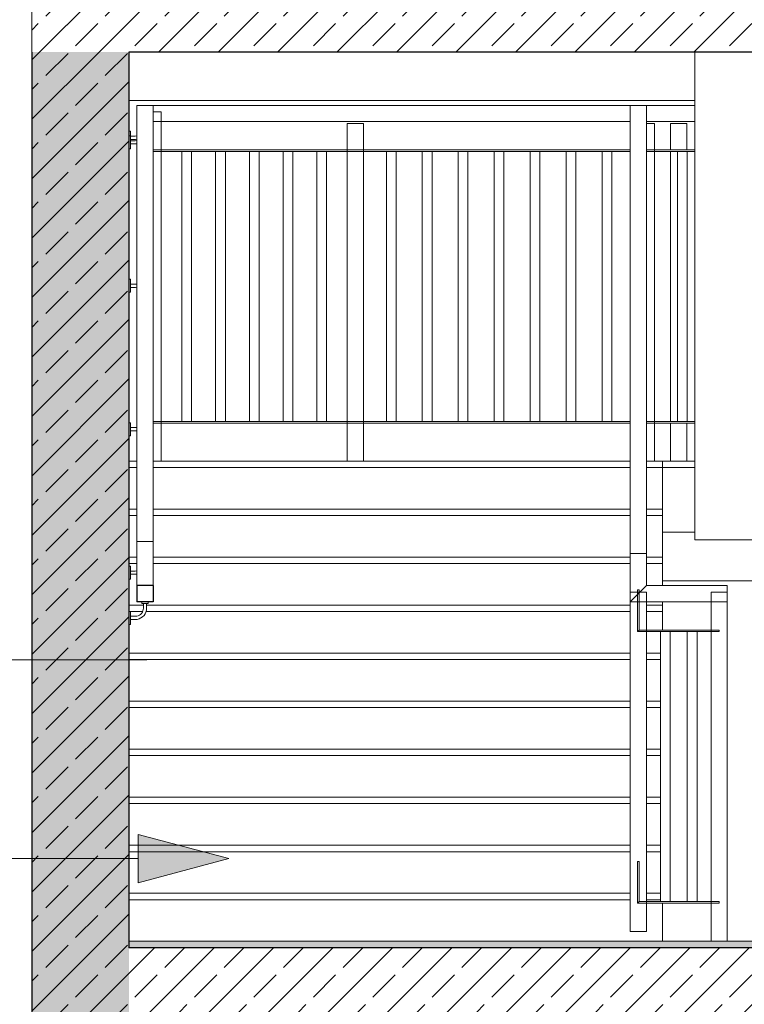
# Model space of a CAD drawing. Header units: centimetres. Extents: x -1103 to 10505, y -997 to 1780.
# Tile 33 of 102: x 1743 to 1967, y 940 to 1244. Entities that reach past the tile are written whole.
import ezdxf

# ---------------------------------------------------------------- set-up
doc = ezdxf.new("R2010")
doc.units = ezdxf.units.CM
doc.header["$LTSCALE"] = 0.1
doc.header["$MEASUREMENT"] = 0
doc.linetypes.add('Wipeout_Contour', pattern=[1000, 0, -1000])
for name, color, linetype in [('2_barierki.K_IR', 7, 'Continuous'), ('2_belki.K_IR', 7, 'Continuous'), ('2_schody.K_IR', 7, 'Continuous'), ('2_ściany.K_IR', 7, 'Continuous'), ('3_opisy.K_IR', 7, 'Continuous'), ('5_wymiary.K_IR', 7, 'Continuous')]:
    doc.layers.add(name, color=color, linetype=linetype)
doc.styles.add('GENERATED_STYLE_3', font='txt')
doc.dimstyles.new('GENERATED_STYLE__2', dxfattribs={"dimtxt": 18, "dimasz": 9.178744, "dimexe": 0.18, "dimexo": 2, "dimgap": 0.09, "dimtad": 1, "dimdec": 0, "dimzin": 0, "dimdsep": 46, "dimtxsty": 'GENERATED_STYLE_3', "dimblk": 'ARROWHEAD_2', "dimblk1": 'ARROWHEAD_2', "dimblk2": 'ARROWHEAD_2', "dimcen": 0.09, "dimclrd": 1, "dimclre": 1, "dimclrt": 1, "dimadec": 1, "dimazin": 0, "dimtfac": 1, "dimtdec": 4, "dimtmove": 0, "dimatfit": 3, "dimfxl": 1, "dimtolj": 1, "dimtzin": 0, "dimarcsym": 0})
pattern_1 = [(45, (0, 0), (-9.19239, 9.19239), []), (45, (-4.596, 4.596), (-9.19239, 9.19239), [9.75, -3.25])]

# ---------------------------------------------------------------- blocks, each defined once
blk = doc.blocks.new('ElemPrzekroju_23_1')
at = {"layer": '2_schody.K_IR', "linetype": 'Continuous', "lineweight": 0, "true_color": 0x000000}
blk.add_hatch(color=18, dxfattribs=at).paths.add_polyline_path([(1776.85, 959.5), (1776.85, 957.5), (2116.85, 957.5), (2116.85, 959.5)])
at = {"layer": '2_schody.K_IR', "color": 7, "linetype": 'Continuous', "lineweight": 15}
blk.add_line((2116.85, 959.5), (1776.85, 959.5), dxfattribs=at)
at = {"color": 254, "linetype": 'Wipeout_Contour', "lineweight": 0, "ltscale": 8665.856254}
blk.add_wipeout([(1776.85, 957.5), (1776.85, 937.5), (2116.85, 937.5), (2116.85, 957.5)], dxfattribs=at).dxf.layer = '2_schody.K_IR'
at = {"layer": '2_schody.K_IR', "linetype": 'Continuous', "lineweight": 0, "true_color": 0x000000}
h = blk.add_hatch(dxfattribs=at)
h.set_pattern_fill('Beton_zbrojony_0001', color=18, style=0, pattern_type=2)
h.set_pattern_definition(pattern_1)
h.paths.add_polyline_path([(1776.85, 957.5), (1776.85, 937.5), (2116.85, 937.5), (2116.85, 957.5)])
at = {"layer": '2_schody.K_IR', "color": 7, "linetype": 'Continuous', "lineweight": 30}
blk.add_line((2116.85, 957.5), (1776.85, 957.5), dxfattribs=at)
blk = doc.blocks.new('ElemPrzekroju_95_1')
at = {"layer": '2_belki.K_IR', "color": 7, "linetype": 'Continuous', "lineweight": 0}
blk.add_line((1776.85, 1219.5), (1951.86, 1219.5), dxfattribs=at)
blk = doc.blocks.new('ElemPrzekroju_113_1')
at = {"color": 254, "linetype": 'Wipeout_Contour', "lineweight": 0, "ltscale": 9200.78542}
blk.add_wipeout([(1746.85, 1254.5), (1746.85, 1234.5), (2116.85, 1234.5), (2116.85, 1254.5)], dxfattribs=at).dxf.layer = '2_schody.K_IR'
at = {"layer": '2_schody.K_IR', "linetype": 'Continuous', "lineweight": 0, "true_color": 0x000000}
h = blk.add_hatch(dxfattribs=at)
h.set_pattern_fill('Beton_zbrojony_0001', color=18, style=0, pattern_type=2)
h.set_pattern_definition(pattern_1)
h.paths.add_polyline_path([(1746.85, 1254.5), (1746.85, 1234.5), (2116.85, 1234.5), (2116.85, 1254.5)])
at = {"layer": '2_schody.K_IR', "color": 7, "linetype": 'Continuous', "lineweight": 30}
blk.add_line((2116.85, 1234.5), (1776.85, 1234.5), dxfattribs=at)
at = {"layer": '2_schody.K_IR', "color": 7, "linetype": 'Continuous', "lineweight": 0, "flags": 128}
blk.add_lwpolyline([(1746.85, 1256.5), (1746.85, 1254.5), (1746.85, 1234.5)], dxfattribs=at)
blk = doc.blocks.new('ElemPrzekroju_130_1')
at = {"layer": '2_schody.K_IR', "color": 7, "linetype": 'Continuous', "lineweight": 15}
for p, q in [((1931.85, 974.35), (1776.85, 974.35)), ((1941.19, 974.35), (1936.85, 974.35))]:
    blk.add_line(p, q, dxfattribs=at)
blk = doc.blocks.new('ElemPrzekroju_131_1')
at = {"layer": '2_schody.K_IR', "color": 7, "linetype": 'Continuous', "lineweight": 15}
for p, q in [((1931.85, 989.2), (1776.85, 989.2)), ((1941.19, 989.2), (1936.85, 989.2))]:
    blk.add_line(p, q, dxfattribs=at)
blk = doc.blocks.new('ElemPrzekroju_132_1')
at = {"layer": '2_schody.K_IR', "color": 7, "linetype": 'Continuous', "lineweight": 15}
for p, q in [((1931.85, 1004.05), (1776.85, 1004.05)), ((1941.19, 1004.05), (1936.85, 1004.05))]:
    blk.add_line(p, q, dxfattribs=at)
blk = doc.blocks.new('ElemPrzekroju_133_1')
at = {"layer": '2_schody.K_IR', "color": 7, "linetype": 'Continuous', "lineweight": 15}
for p, q in [((1931.85, 1018.9), (1776.85, 1018.9)), ((1941.19, 1018.9), (1936.85, 1018.9))]:
    blk.add_line(p, q, dxfattribs=at)
blk = doc.blocks.new('ElemPrzekroju_134_1')
at = {"layer": '2_schody.K_IR', "color": 7, "linetype": 'Continuous', "lineweight": 15}
for p, q in [((1931.85, 1033.75), (1776.85, 1033.75)), ((1941.19, 1033.75), (1936.85, 1033.75))]:
    blk.add_line(p, q, dxfattribs=at)
blk = doc.blocks.new('ElemPrzekroju_135_1')
at = {"layer": '2_schody.K_IR', "color": 7, "linetype": 'Continuous', "lineweight": 15}
for p, q in [((1931.85, 1048.6), (1776.85, 1048.6)), ((1941.19, 1048.6), (1936.85, 1048.6))]:
    blk.add_line(p, q, dxfattribs=at)
blk = doc.blocks.new('ElemPrzekroju_136_1')
at = {"layer": '2_schody.K_IR', "color": 7, "linetype": 'Continuous', "lineweight": 15}
for p, q in [((1781.35, 1063.45), (1776.85, 1063.45)), ((1931.85, 1063.45), (1782.35, 1063.45)), ((1941.85, 1063.45), (1936.85, 1063.45)), ((1941.85, 1061.45), (1941.85, 1063.45))]:
    blk.add_line(p, q, dxfattribs=at)
blk = doc.blocks.new('ElemPrzekroju_137_1')
at = {"layer": '2_schody.K_IR', "color": 7, "linetype": 'Continuous', "lineweight": 15}
for p, q in [((1779.35, 1078.3), (1776.85, 1078.3)), ((1931.85, 1078.3), (1784.35, 1078.3)), ((1941.85, 1078.3), (1936.85, 1078.3)), ((1941.85, 1076.3), (1941.85, 1078.3))]:
    blk.add_line(p, q, dxfattribs=at)
blk = doc.blocks.new('ElemPrzekroju_138_1')
at = {"layer": '2_schody.K_IR', "color": 7, "linetype": 'Continuous', "lineweight": 15}
for p, q in [((1779.35, 1108), (1776.85, 1108)), ((1931.85, 1108), (1784.35, 1108)), ((1941.85, 1108), (1936.85, 1108)), ((1951.86, 1108), (1941.85, 1108)), ((1941.85, 1106), (1941.85, 1108))]:
    blk.add_line(p, q, dxfattribs=at)
blk = doc.blocks.new('ElemPrzekroju_139_1')
at = {"layer": '2_schody.K_IR', "color": 7, "linetype": 'Continuous', "lineweight": 15}
for p, q in [((1779.35, 1093.15), (1776.85, 1093.15)), ((1931.85, 1093.15), (1784.35, 1093.15)), ((1941.85, 1093.15), (1936.85, 1093.15)), ((1941.85, 1091.15), (1941.85, 1093.15))]:
    blk.add_line(p, q, dxfattribs=at)
blk = doc.blocks.new('ElemPrzekroju_141_1')
at = {"layer": '2_schody.K_IR', "color": 7, "linetype": 'Continuous', "lineweight": 15}
for p, q in [((1951.86, 1234.5), (1951.86, 1216.34)), ((2116.86, 1216.34), (2116.86, 1219.5)), ((1951.86, 1214.49), (1951.86, 1216.34)), ((2116.86, 1216.34), (2116.86, 1214.49)), ((1951.86, 1212.63), (1951.86, 1214.49)), ((1951.86, 1210.78), (1951.86, 1212.63)), ((2116.86, 1214.49), (2116.86, 1212.63)), ((2116.86, 1212.63), (2116.86, 1210.78)), ((1951.86, 1208.92), (1951.86, 1210.78)), ((1951.86, 1207.06), (1951.86, 1208.92)), ((2116.86, 1210.78), (2116.86, 1208.92)), ((2116.86, 1208.92), (2116.86, 1207.06)), ((1951.86, 1205.21), (1951.86, 1207.06)), ((2116.86, 1207.06), (2116.86, 1205.21)), ((1951.86, 1203.35), (1951.86, 1205.21)), ((1951.86, 1201.49), (1951.86, 1203.35)), ((2116.86, 1205.21), (2116.86, 1203.35)), ((2116.86, 1203.35), (2116.86, 1201.49)), ((1951.86, 1199.02), (1951.86, 1201.49)), ((2116.86, 1201.49), (2116.86, 1199.02)), ((1951.86, 1196.54), (1951.86, 1199.02)), ((2116.86, 1199.02), (2116.86, 1196.54)), ((1951.86, 1194.07), (1951.86, 1196.54)), ((1951.86, 1191.59), (1951.86, 1194.07)), ((2116.86, 1196.54), (2116.86, 1194.07)), ((2116.86, 1194.07), (2116.86, 1191.59)), ((1951.86, 1189.12), (1951.86, 1191.59)), ((2116.86, 1191.59), (2116.86, 1189.12)), ((1951.86, 1186.64), (1951.86, 1189.12)), ((2116.86, 1189.12), (2116.86, 1186.64)), ((1951.86, 1184.79), (1951.86, 1186.64)), ((1951.86, 1182.93), (1951.86, 1184.79)), ((2116.86, 1186.64), (2116.86, 1184.79)), ((2116.86, 1184.79), (2116.86, 1182.93)), ((1951.86, 1181.08), (1951.86, 1182.93)), ((2116.86, 1182.93), (2116.86, 1181.08)), ((1951.86, 1179.22), (1951.86, 1181.08)), ((1951.86, 1177.36), (1951.86, 1179.22)), ((2116.86, 1181.08), (2116.86, 1179.22)), ((2116.86, 1179.22), (2116.86, 1177.36)), ((1951.86, 1175.51), (1951.86, 1177.36)), ((1951.86, 1173.65), (1951.86, 1175.51)), ((2116.86, 1177.36), (2116.86, 1175.51)), ((2116.86, 1175.51), (2116.86, 1173.65)), ((1951.86, 1171.79), (1951.86, 1173.65)), ((2116.86, 1173.65), (2116.86, 1171.79)), ((1951.86, 1169.32), (1951.86, 1171.79)), ((1951.86, 1166.84), (1951.86, 1169.32)), ((2116.86, 1171.79), (2116.86, 1169.32)), ((2116.86, 1169.32), (2116.86, 1166.84)), ((1951.86, 1164.37), (1951.86, 1166.84)), ((2116.86, 1166.84), (2116.86, 1164.37)), ((1951.86, 1161.89), (1951.86, 1164.37)), ((2116.86, 1164.37), (2116.86, 1161.89)), ((1951.86, 1159.42), (1951.86, 1161.89)), ((2116.86, 1161.89), (2116.86, 1159.42)), ((1951.86, 1156.94), (1951.86, 1159.42)), ((2116.86, 1159.42), (2116.86, 1156.94)), ((1951.86, 1155.09), (1951.86, 1156.94)), ((1951.86, 1153.23), (1951.86, 1155.09)), ((2116.86, 1156.94), (2116.86, 1155.09)), ((2116.86, 1155.09), (2116.86, 1153.23)), ((1951.86, 1151.38), (1951.86, 1153.23)), ((1951.86, 1149.52), (1951.86, 1151.38)), ((2116.86, 1153.23), (2116.86, 1151.38)), ((2116.86, 1151.38), (2116.86, 1149.52)), ((1951.86, 1147.66), (1951.86, 1149.52)), ((2116.86, 1149.52), (2116.86, 1147.66)), ((1951.86, 1145.81), (1951.86, 1147.66)), ((1951.86, 1143.95), (1951.86, 1145.81)), ((2116.86, 1147.66), (2116.86, 1145.81)), ((2116.86, 1145.81), (2116.86, 1143.95)), ((1951.86, 1142.09), (1951.86, 1143.95)), ((1951.86, 1140.24), (1951.86, 1142.09)), ((2116.86, 1143.95), (2116.86, 1142.09)), ((2116.86, 1142.09), (2116.86, 1140.24)), ((1951.86, 1138.38), (1951.86, 1140.24)), ((2116.86, 1140.24), (2116.86, 1138.38)), ((1951.86, 1136.53), (1951.86, 1138.38)), ((1951.86, 1134.67), (1951.86, 1136.53)), ((2116.86, 1138.38), (2116.86, 1136.53)), ((2116.86, 1136.53), (2116.86, 1134.67)), ((1951.86, 1132.81), (1951.86, 1134.67)), ((1951.86, 1130.96), (1951.86, 1132.81)), ((2116.86, 1134.67), (2116.86, 1132.81)), ((2116.86, 1132.81), (2116.86, 1130.96)), ((1951.86, 1129.1), (1951.86, 1130.96)), ((2116.86, 1130.96), (2116.86, 1129.1)), ((1951.86, 1127.24), (1951.86, 1129.1)), ((1951.86, 1125.39), (1951.86, 1127.24)), ((2116.86, 1129.1), (2116.86, 1127.24)), ((2116.86, 1127.24), (2116.86, 1125.39)), ((1951.86, 1123.53), (1951.86, 1125.39)), ((2116.86, 1125.39), (2116.86, 1123.53)), ((1951.86, 1122.91), (1951.86, 1123.53)), ((1951.86, 1122.29), (1951.86, 1122.91)), ((1951.86, 1121.06), (1951.86, 1122.29)), ((1951.86, 1119.82), (1951.86, 1121.06)), ((2116.86, 1123.53), (2116.86, 1122.91)), ((2116.86, 1122.91), (2116.86, 1122.29)), ((2116.86, 1122.29), (2116.86, 1121.06)), ((2116.86, 1121.06), (2116.86, 1119.82)), ((1951.86, 1118.58), (1951.86, 1119.82)), ((1951.86, 1117.34), (1951.86, 1118.58)), ((2116.86, 1119.82), (2116.86, 1118.58)), ((2116.86, 1118.58), (2116.86, 1117.34)), ((1951.86, 1116.73), (1951.86, 1117.34)), ((1951.86, 1116.11), (1951.86, 1116.73)), ((1951.86, 1114.25), (1951.86, 1116.11)), ((2116.86, 1117.34), (2116.86, 1116.73)), ((2116.86, 1116.73), (2116.86, 1116.11)), ((2116.86, 1116.11), (2116.86, 1114.25)), ((1951.86, 1112.39), (1951.86, 1114.25)), ((1951.86, 1110.54), (1951.86, 1112.39)), ((2116.86, 1114.25), (2116.86, 1112.39)), ((2116.86, 1112.39), (2116.86, 1110.54)), ((1951.86, 1108.68), (1951.86, 1110.54)), ((1951.86, 1108.06), (1951.86, 1108.68)), ((2116.86, 1110.54), (2116.86, 1108.68)), ((2116.86, 1108.68), (2116.86, 1108.06)), ((1951.86, 1107.44), (1951.86, 1108.06)), ((1951.86, 1106.21), (1951.86, 1107.44)), ((1951.86, 1104.97), (1951.86, 1106.21)), ((2116.86, 1108.06), (2116.86, 1107.44)), ((2116.86, 1107.44), (2116.86, 1106.21)), ((2116.86, 1106.21), (2116.86, 1104.97)), ((1951.86, 1103.73), (1951.86, 1104.97)), ((1951.86, 1102.49), (1951.86, 1103.73)), ((1951.86, 1101.88), (1951.86, 1102.49)), ((2116.86, 1104.97), (2116.86, 1103.73)), ((2116.86, 1103.73), (2116.86, 1102.49)), ((2116.86, 1102.49), (2116.86, 1101.88)), ((1951.86, 1101.26), (1951.86, 1101.88)), ((1951.86, 1099.4), (1951.86, 1101.26)), ((1951.86, 1097.54), (1951.86, 1099.4)), ((2116.86, 1101.88), (2116.86, 1101.26)), ((2116.86, 1101.26), (2116.86, 1099.4)), ((2116.86, 1099.4), (2116.86, 1097.54)), ((1951.86, 1095.07), (1951.86, 1097.54)), ((2116.86, 1097.54), (2116.86, 1095.07)), ((1951.86, 1092.59), (1951.86, 1095.07)), ((2116.86, 1095.07), (2116.86, 1092.59)), ((1951.86, 1090.12), (1951.86, 1092.59)), ((1951.86, 1087.64), (1951.86, 1090.12)), ((2116.86, 1092.59), (2116.86, 1090.12)), ((2116.86, 1090.12), (2116.86, 1087.64)), ((1951.86, 1085.17), (1951.86, 1087.64)), ((2116.86, 1087.64), (2116.86, 1085.17)), ((1951.86, 1083.68), (1951.86, 1085.17)), ((2116.86, 1085.17), (2116.86, 1083.68)), ((2116.86, 1083.68), (1951.86, 1083.68))]:
    blk.add_line(p, q, dxfattribs=at)
blk = doc.blocks.new('ElemPrzekroju_142_1')
at = {"layer": '2_schody.K_IR', "color": 7, "linetype": 'Continuous', "lineweight": 15}
for p, q in [((1951.86, 1106), (1941.85, 1106)), ((1951.86, 1086), (1941.85, 1086))]:
    blk.add_line(p, q, dxfattribs=at)
blk = doc.blocks.new('ElemPrzekroju_220_1')
at = {"layer": '2_schody.K_IR', "color": 7, "linetype": 'Continuous', "lineweight": 15}
for p, q in [((1776.85, 972.35), (1931.85, 972.35)), ((1936.85, 972.35), (1941.19, 972.35)), ((1941.85, 959.5), (1941.85, 971.25))]:
    blk.add_line(p, q, dxfattribs=at)
blk = doc.blocks.new('ElemPrzekroju_221_1')
at = {"layer": '2_schody.K_IR', "color": 7, "linetype": 'Continuous', "lineweight": 15}
for p, q in [((1776.85, 987.2), (1931.85, 987.2)), ((1936.85, 987.2), (1941.19, 987.2))]:
    blk.add_line(p, q, dxfattribs=at)
blk = doc.blocks.new('ElemPrzekroju_222_1')
at = {"layer": '2_schody.K_IR', "color": 7, "linetype": 'Continuous', "lineweight": 15}
for p, q in [((1776.85, 1002.05), (1931.85, 1002.05)), ((1936.85, 1002.05), (1941.19, 1002.05))]:
    blk.add_line(p, q, dxfattribs=at)
blk = doc.blocks.new('ElemPrzekroju_223_1')
at = {"layer": '2_schody.K_IR', "color": 7, "linetype": 'Continuous', "lineweight": 15}
for p, q in [((1776.85, 1016.9), (1931.85, 1016.9)), ((1936.85, 1016.9), (1941.19, 1016.9))]:
    blk.add_line(p, q, dxfattribs=at)
blk = doc.blocks.new('ElemPrzekroju_224_1')
at = {"layer": '2_schody.K_IR', "color": 7, "linetype": 'Continuous', "lineweight": 15}
for p, q in [((1776.85, 1031.75), (1931.85, 1031.75)), ((1936.85, 1031.75), (1941.19, 1031.75))]:
    blk.add_line(p, q, dxfattribs=at)
blk = doc.blocks.new('ElemPrzekroju_225_1')
at = {"layer": '2_schody.K_IR', "color": 7, "linetype": 'Continuous', "lineweight": 15}
for p, q in [((1776.85, 1046.6), (1931.85, 1046.6)), ((1936.85, 1046.6), (1941.19, 1046.6))]:
    blk.add_line(p, q, dxfattribs=at)
blk = doc.blocks.new('ElemPrzekroju_226_1')
at = {"layer": '2_schody.K_IR', "color": 7, "linetype": 'Continuous', "lineweight": 15}
for p, q in [((1777.35, 1061.45), (1781.11, 1061.45)), ((1782.18, 1061.45), (1931.85, 1061.45)), ((1936.85, 1061.45), (1941.85, 1061.45)), ((1941.85, 1055.75), (1941.85, 1061.45))]:
    blk.add_line(p, q, dxfattribs=at)
blk = doc.blocks.new('ElemPrzekroju_227_1')
at = {"layer": '2_schody.K_IR', "color": 7, "linetype": 'Continuous', "lineweight": 15}
for p, q in [((1776.85, 1076.3), (1779.35, 1076.3)), ((1784.35, 1076.3), (1931.85, 1076.3)), ((1936.85, 1076.3), (1941.85, 1076.3)), ((1941.85, 1069.5), (1941.85, 1076.3)), ((1941.85, 1063.45), (1941.85, 1064.5))]:
    blk.add_line(p, q, dxfattribs=at)
blk = doc.blocks.new('ElemPrzekroju_228_1')
at = {"layer": '2_schody.K_IR', "color": 7, "linetype": 'Continuous', "lineweight": 15}
for p, q in [((1776.85, 1106), (1779.35, 1106)), ((1784.35, 1106), (1931.85, 1106)), ((1936.85, 1106), (1941.85, 1106)), ((1941.85, 1093.15), (1941.85, 1106))]:
    blk.add_line(p, q, dxfattribs=at)
blk = doc.blocks.new('ElemPrzekroju_229_1')
at = {"layer": '2_schody.K_IR', "color": 7, "linetype": 'Continuous', "lineweight": 15}
for p, q in [((1776.85, 1091.15), (1779.35, 1091.15)), ((1784.35, 1091.15), (1931.85, 1091.15)), ((1936.85, 1091.15), (1941.85, 1091.15)), ((1941.85, 1078.3), (1941.85, 1091.15))]:
    blk.add_line(p, q, dxfattribs=at)
blk = doc.blocks.new('ElemPrzekroju_242_1')
at = {"layer": '2_belki.K_IR', "color": 7, "linetype": 'Continuous', "lineweight": 0}
blk.add_line((1941.85, 1071), (2116.85, 1071), dxfattribs=at)
blk = doc.blocks.new('ElemPrzekroju_244_1')
at = {"layer": '2_ściany.K_IR', "linetype": 'Continuous', "lineweight": 0, "true_color": 0xffaaaa}
blk.add_hatch(color=21, dxfattribs=at).paths.add_polyline_path([(1776.85, 1234.5), (1746.85, 1234.5), (1746.85, 624.33), (1776.85, 624.33)])
at = {"layer": '2_ściany.K_IR', "linetype": 'Continuous', "lineweight": 0, "true_color": 0x000000}
h = blk.add_hatch(dxfattribs=at)
h.set_pattern_fill('Beton_zbrojony_0001', color=18, style=0, pattern_type=2)
h.set_pattern_definition(pattern_1)
h.paths.add_polyline_path([(1776.85, 1234.5), (1746.85, 1234.5), (1746.85, 624.33), (1776.85, 624.33)])
at = {"layer": '2_ściany.K_IR', "color": 7, "linetype": 'Continuous', "lineweight": 30}
for p, q in [((1746.85, 1234.5), (1746.85, 624.33)), ((1776.85, 1234.5), (1776.85, 959.5)), ((1776.85, 959.5), (1776.85, 957.5))]:
    blk.add_line(p, q, dxfattribs=at)
blk = doc.blocks.new('ElemPrzekroju_316_1')
at = {"layer": '2_barierki.K_IR', "color": 7, "linetype": 'Continuous', "lineweight": 0}
for p, q in [((1784.35, 1218), (1931.85, 1218)), ((1784.35, 1213), (1786.85, 1213)), ((1786.85, 1213), (1931.85, 1213))]:
    blk.add_line(p, q, dxfattribs=at)
blk = doc.blocks.new('ElemPrzekroju_317_1')
at = {"layer": '2_barierki.K_IR', "color": 7, "linetype": 'Continuous', "lineweight": 0}
for p, q in [((1784.35, 1120.25), (1786.85, 1120.25)), ((1784.35, 1119.75), (1786.85, 1119.75)), ((1786.85, 1120.25), (1844.36, 1120.25)), ((1786.85, 1119.75), (1844.36, 1119.75)), ((1844.36, 1120.25), (1849.36, 1120.25)), ((1844.36, 1119.75), (1849.36, 1119.75)), ((1849.36, 1120.25), (1931.85, 1120.25)), ((1849.36, 1119.75), (1931.85, 1119.75))]:
    blk.add_line(p, q, dxfattribs=at)
blk = doc.blocks.new('ElemPrzekroju_318_1')
at = {"layer": '2_barierki.K_IR', "color": 7, "linetype": 'Continuous', "lineweight": 0}
for p, q in [((1784.35, 1204.25), (1786.85, 1204.25)), ((1784.35, 1203.75), (1786.85, 1203.75)), ((1786.85, 1204.25), (1844.36, 1204.25)), ((1786.85, 1203.75), (1844.36, 1203.75)), ((1844.36, 1204.25), (1849.36, 1204.25)), ((1844.36, 1203.75), (1849.36, 1203.75)), ((1849.36, 1204.25), (1931.85, 1204.25)), ((1849.36, 1203.75), (1931.85, 1203.75))]:
    blk.add_line(p, q, dxfattribs=at)
blk = doc.blocks.new('ElemPrzekroju_328_1')
at = {"layer": '2_barierki.K_IR', "color": 7, "linetype": 'Continuous', "lineweight": 0}
for p, q in [((1777.35, 1210), (1776.85, 1210)), ((1777.35, 1208.57), (1777.35, 1210)), ((1778.83, 1208.5), (1777.35, 1208.5)), ((1778.87, 1207.5), (1777.35, 1207.5)), ((1779.29, 1208.54), (1778.83, 1208.5)), ((1779.35, 1207.54), (1778.87, 1207.5)), ((1779.35, 1208.56), (1779.29, 1208.54))]:
    blk.add_line(p, q, dxfattribs=at)
blk = doc.blocks.new('ElemPrzekroju_329_1')
at = {"layer": '2_barierki.K_IR', "color": 7, "linetype": 'Continuous', "lineweight": 15}
for p, q in [((1784.35, 1218), (1779.35, 1218)), ((1779.35, 1218), (1779.35, 1083.11)), ((1784.35, 1218), (1784.35, 1083.11)), ((1784.35, 1083.11), (1779.35, 1083.11))]:
    blk.add_line(p, q, dxfattribs=at)
at = {"layer": '2_barierki.K_IR', "color": 7, "linetype": 'Continuous', "lineweight": 0}
for p, q in [((1777.35, 1208.57), (1776.85, 1208.57)), ((1777.35, 1204.57), (1777.35, 1208.57)), ((1778.83, 1207.07), (1777.35, 1207.07)), ((1778.87, 1206.07), (1777.35, 1206.07)), ((1779.29, 1207.11), (1778.83, 1207.07)), ((1779.35, 1206.11), (1778.87, 1206.07)), ((1779.35, 1207.13), (1779.29, 1207.11)), ((1777.35, 1204.57), (1776.85, 1204.57)), ((1777.35, 1164.21), (1776.85, 1164.21)), ((1777.35, 1160.21), (1777.35, 1164.21)), ((1777.35, 1160.21), (1776.85, 1160.21)), ((1778.83, 1162.71), (1777.35, 1162.71)), ((1778.87, 1161.71), (1777.35, 1161.71)), ((1779.29, 1162.75), (1778.83, 1162.71)), ((1779.35, 1161.75), (1778.87, 1161.71)), ((1779.35, 1162.77), (1779.29, 1162.75)), ((1777.35, 1119.85), (1776.85, 1119.85)), ((1777.35, 1115.85), (1777.35, 1119.85)), ((1778.83, 1118.35), (1777.35, 1118.35)), ((1779.29, 1118.39), (1778.83, 1118.35)), ((1779.35, 1118.41), (1779.29, 1118.39)), ((1777.35, 1115.85), (1776.85, 1115.85)), ((1778.87, 1117.35), (1777.35, 1117.35)), ((1779.35, 1117.39), (1778.87, 1117.35)), ((1777.35, 1075.49), (1776.85, 1075.49)), ((1777.35, 1071.49), (1777.35, 1075.49)), ((1778.83, 1073.99), (1777.35, 1073.99)), ((1778.87, 1072.99), (1777.35, 1072.99)), ((1779.29, 1074.03), (1778.83, 1073.99)), ((1779.35, 1073.03), (1778.87, 1072.99)), ((1779.35, 1074.04), (1779.29, 1074.03)), ((1777.35, 1071.49), (1776.85, 1071.49))]:
    blk.add_line(p, q, dxfattribs=at)
blk = doc.blocks.new('ElemPrzekroju_330_1')
at = {"layer": '2_barierki.K_IR', "color": 7, "linetype": 'Continuous', "lineweight": 15}
for p, q in [((1779.35, 1083.11), (1779.35, 1069.5)), ((1784.35, 1083.11), (1784.35, 1069.5))]:
    blk.add_line(p, q, dxfattribs=at)
blk = doc.blocks.new('ElemPrzekroju_331_1')
at = {"layer": '2_barierki.K_IR', "color": 7, "linetype": 'Continuous', "lineweight": 0}
for p, q in [((1777.35, 1061.5), (1776.85, 1061.5)), ((1777.35, 1057.5), (1777.35, 1061.5)), ((1778.83, 1060), (1777.35, 1060)), ((1779.29, 1060.04), (1778.83, 1060)), ((1779.71, 1060.15), (1779.29, 1060.04)), ((1780.1, 1060.34), (1779.71, 1060.15)), ((1780.46, 1060.59), (1780.1, 1060.34)), ((1780.77, 1060.89), (1780.46, 1060.59)), ((1781.1, 1059.82), (1780.6, 1059.47)), ((1781.02, 1061.25), (1780.77, 1060.89)), ((1781.2, 1061.65), (1781.02, 1061.25)), ((1781.54, 1060.25), (1781.1, 1059.82)), ((1781.31, 1062.07), (1781.2, 1061.65)), ((1781.35, 1062.52), (1781.31, 1062.07)), ((1781.89, 1060.75), (1781.54, 1060.25)), ((1782.14, 1061.3), (1781.89, 1060.75)), ((1782.3, 1061.89), (1782.14, 1061.3)), ((1782.35, 1062.48), (1782.3, 1061.89)), ((1777.35, 1057.5), (1776.85, 1057.5)), ((1778.87, 1059), (1777.35, 1059)), ((1779.46, 1059.05), (1778.87, 1059)), ((1780.05, 1059.21), (1779.46, 1059.05)), ((1780.6, 1059.47), (1780.05, 1059.21))]:
    blk.add_line(p, q, dxfattribs=at)
at = {"color": 254, "linetype": 'Wipeout_Contour', "lineweight": 0, "ltscale": 8307.579994}
blk.add_wipeout([(1784.35, 1069.5), (1779.35, 1069.5), (1779.35, 1064.5), (1784.35, 1064.5)], dxfattribs=at).dxf.layer = '2_barierki.K_IR'
at = {"layer": '2_barierki.K_IR', "linetype": 'Continuous', "lineweight": 0, "true_color": 0x000000}
h = blk.add_hatch(dxfattribs=at)
h.set_pattern_fill('Stal_0001', color=18, style=0, pattern_type=2)
h.set_pattern_definition([(45, (0, 0), (-15.9099, 15.9099), []), (45, (-5.303, 5.303), (-15.9099, 15.9099), [])])
h.paths.add_polyline_path([(1784.35, 1069.5), (1779.35, 1069.5), (1779.35, 1064.5), (1784.35, 1064.5)])
at = {"layer": '2_barierki.K_IR', "color": 7, "linetype": 'Continuous', "lineweight": 30}
for p, q in [((1779.35, 1069.5), (1779.35, 1064.5)), ((1784.35, 1069.5), (1779.35, 1069.5)), ((1784.35, 1069.5), (1784.35, 1064.5)), ((1784.35, 1064.5), (1779.35, 1064.5))]:
    blk.add_line(p, q, dxfattribs=at)
at = {"layer": '2_barierki.K_IR', "color": 7, "linetype": 'Continuous', "lineweight": 0}
for p, q in [((1780.85, 1064), (1780.85, 1064.5)), ((1780.85, 1064), (1782.85, 1064)), ((1781.35, 1064), (1781.35, 1062.52)), ((1782.35, 1064), (1782.35, 1062.48)), ((1782.85, 1064), (1782.85, 1064.5))]:
    blk.add_line(p, q, dxfattribs=at)
blk = doc.blocks.new('ElemPrzekroju_343_1')
at = {"layer": '2_barierki.K_IR', "color": 7, "linetype": 'Continuous', "lineweight": 0}
for p, q in [((1959.36, 1069.5), (1961.86, 1069.5)), ((1961.86, 1069.5), (1961.86, 1067.5)), ((1959.36, 1064.5), (1961.86, 1064.5))]:
    blk.add_line(p, q, dxfattribs=at)
blk = doc.blocks.new('ElemPrzekroju_344_1')
at = {"layer": '2_barierki.K_IR', "color": 7, "linetype": 'Continuous', "lineweight": 0}
for p, q in [((1959.36, 1069.5), (1936.85, 1069.5)), ((1936.85, 1064.5), (1931.85, 1064.5)), ((1956.86, 1064.5), (1936.85, 1064.5)), ((1959.36, 1064.5), (1956.86, 1064.5))]:
    blk.add_line(p, q, dxfattribs=at)
blk = doc.blocks.new('ElemPrzekroju_345_1')
at = {"layer": '2_barierki.K_IR', "color": 7, "linetype": 'Continuous', "lineweight": 0}
for p, q in [((1936.85, 971.75), (1934.6, 971.75)), ((1956.86, 971.75), (1936.85, 971.75)), ((1959.36, 971.75), (1956.86, 971.75)), ((1959.36, 971.25), (1959.36, 971.75)), ((1936.85, 971.25), (1934.1, 971.25)), ((1956.86, 971.25), (1936.85, 971.25)), ((1959.36, 971.25), (1956.86, 971.25))]:
    blk.add_line(p, q, dxfattribs=at)
blk = doc.blocks.new('ElemPrzekroju_346_1')
at = {"layer": '2_barierki.K_IR', "color": 7, "linetype": 'Continuous', "lineweight": 0}
for p, q in [((1936.85, 1055.25), (1934.1, 1055.25)), ((1936.85, 1055.75), (1934.6, 1055.75)), ((1956.86, 1055.75), (1936.85, 1055.75)), ((1956.86, 1055.25), (1936.85, 1055.25)), ((1959.36, 1055.75), (1956.86, 1055.75)), ((1959.36, 1055.25), (1956.86, 1055.25)), ((1959.36, 1055.25), (1959.36, 1055.75))]:
    blk.add_line(p, q, dxfattribs=at)
blk = doc.blocks.new('ElemPrzekroju_347_1')
at = {"layer": '2_barierki.K_IR', "color": 7, "linetype": 'Continuous', "lineweight": 0}
for p, q in [((1936.85, 1218), (1951.86, 1218)), ((1936.85, 1213), (1951.86, 1213))]:
    blk.add_line(p, q, dxfattribs=at)
blk = doc.blocks.new('ElemPrzekroju_348_1')
at = {"layer": '2_barierki.K_IR', "color": 7, "linetype": 'Continuous', "lineweight": 0}
for p, q in [((1936.85, 1120.25), (1939.36, 1120.25)), ((1936.85, 1119.75), (1939.36, 1119.75)), ((1939.36, 1120.25), (1951.86, 1120.25)), ((1939.36, 1119.75), (1951.86, 1119.75))]:
    blk.add_line(p, q, dxfattribs=at)
blk = doc.blocks.new('ElemPrzekroju_349_1')
at = {"layer": '2_barierki.K_IR', "color": 7, "linetype": 'Continuous', "lineweight": 0}
for p, q in [((1936.85, 1204.25), (1939.36, 1204.25)), ((1936.85, 1203.75), (1939.36, 1203.75)), ((1939.36, 1204.25), (1951.86, 1204.25)), ((1939.36, 1203.75), (1951.86, 1203.75))]:
    blk.add_line(p, q, dxfattribs=at)
blk = doc.blocks.new('ElemPrzekroju_625_1')
at = {"layer": '2_barierki.K_IR', "color": 7, "linetype": 'Continuous', "lineweight": 0}
for p, q in [((1844.36, 1212.44), (1849.36, 1212.44)), ((1844.36, 1204.25), (1844.36, 1212.44)), ((1849.36, 1204.25), (1849.36, 1212.44)), ((1844.36, 1203.75), (1844.36, 1204.25)), ((1844.36, 1120.25), (1844.36, 1203.75)), ((1849.36, 1203.75), (1849.36, 1204.25)), ((1849.36, 1120.25), (1849.36, 1203.75)), ((1844.36, 1119.75), (1844.36, 1120.25)), ((1844.36, 1108), (1844.36, 1119.75)), ((1849.36, 1119.75), (1849.36, 1120.25)), ((1849.36, 1108), (1849.36, 1119.75))]:
    blk.add_line(p, q, dxfattribs=at)
blk = doc.blocks.new('ElemPrzekroju_626_1')
at = {"layer": '2_barierki.K_IR', "color": 7, "linetype": 'Continuous', "lineweight": 0}
for p, q in [((1793.27, 1120.25), (1793.27, 1203.75)), ((1796.27, 1120.25), (1796.27, 1203.75))]:
    blk.add_line(p, q, dxfattribs=at)
blk = doc.blocks.new('ElemPrzekroju_627_1')
at = {"layer": '2_barierki.K_IR', "color": 7, "linetype": 'Continuous', "lineweight": 0}
for p, q in [((1803.69, 1120.25), (1803.69, 1203.75)), ((1806.69, 1120.25), (1806.69, 1203.75))]:
    blk.add_line(p, q, dxfattribs=at)
blk = doc.blocks.new('ElemPrzekroju_628_1')
at = {"layer": '2_barierki.K_IR', "color": 7, "linetype": 'Continuous', "lineweight": 0}
for p, q in [((1814.11, 1120.25), (1814.11, 1203.75)), ((1817.11, 1120.25), (1817.11, 1203.75))]:
    blk.add_line(p, q, dxfattribs=at)
blk = doc.blocks.new('ElemPrzekroju_629_1')
at = {"layer": '2_barierki.K_IR', "color": 7, "linetype": 'Continuous', "lineweight": 0}
for p, q in [((1824.52, 1120.25), (1824.52, 1203.75)), ((1827.52, 1120.25), (1827.52, 1203.75))]:
    blk.add_line(p, q, dxfattribs=at)
blk = doc.blocks.new('ElemPrzekroju_630_1')
at = {"layer": '2_barierki.K_IR', "color": 7, "linetype": 'Continuous', "lineweight": 0}
for p, q in [((1834.94, 1120.25), (1834.94, 1203.75)), ((1837.94, 1120.25), (1837.94, 1203.75))]:
    blk.add_line(p, q, dxfattribs=at)
blk = doc.blocks.new('ElemPrzekroju_631_1')
at = {"layer": '2_barierki.K_IR', "color": 7, "linetype": 'Continuous', "lineweight": 0}
for p, q in [((1944.36, 1212.44), (1949.36, 1212.44)), ((1944.36, 1204.25), (1944.36, 1212.44)), ((1949.36, 1204.25), (1949.36, 1212.44)), ((1944.36, 1120.25), (1944.36, 1203.75)), ((1944.36, 1108), (1944.36, 1119.75)), ((1949.36, 1108), (1949.36, 1119.75))]:
    blk.add_line(p, q, dxfattribs=at)
blk = doc.blocks.new('ElemPrzekroju_632_1')
at = {"layer": '2_barierki.K_IR', "color": 7, "linetype": 'Continuous', "lineweight": 0}
for p, q in [((1856.47, 1120.25), (1856.47, 1203.75)), ((1859.47, 1120.25), (1859.47, 1203.75))]:
    blk.add_line(p, q, dxfattribs=at)
blk = doc.blocks.new('ElemPrzekroju_633_1')
at = {"layer": '2_barierki.K_IR', "color": 7, "linetype": 'Continuous', "lineweight": 0}
for p, q in [((1867.58, 1120.25), (1867.58, 1203.75)), ((1870.58, 1120.25), (1870.58, 1203.75))]:
    blk.add_line(p, q, dxfattribs=at)
blk = doc.blocks.new('ElemPrzekroju_634_1')
at = {"layer": '2_barierki.K_IR', "color": 7, "linetype": 'Continuous', "lineweight": 0}
for p, q in [((1878.69, 1120.25), (1878.69, 1203.75)), ((1881.69, 1120.25), (1881.69, 1203.75))]:
    blk.add_line(p, q, dxfattribs=at)
blk = doc.blocks.new('ElemPrzekroju_635_1')
at = {"layer": '2_barierki.K_IR', "color": 7, "linetype": 'Continuous', "lineweight": 0}
for p, q in [((1889.8, 1120.25), (1889.8, 1203.75)), ((1892.8, 1120.25), (1892.8, 1203.75))]:
    blk.add_line(p, q, dxfattribs=at)
blk = doc.blocks.new('ElemPrzekroju_636_1')
at = {"layer": '2_barierki.K_IR', "color": 7, "linetype": 'Continuous', "lineweight": 0}
for p, q in [((1900.91, 1120.25), (1900.91, 1203.75)), ((1903.91, 1120.25), (1903.91, 1203.75))]:
    blk.add_line(p, q, dxfattribs=at)
blk = doc.blocks.new('ElemPrzekroju_637_1')
at = {"layer": '2_barierki.K_IR', "color": 7, "linetype": 'Continuous', "lineweight": 0}
for p, q in [((1912.02, 1120.25), (1912.02, 1203.75)), ((1915.02, 1120.25), (1915.02, 1203.75))]:
    blk.add_line(p, q, dxfattribs=at)
blk = doc.blocks.new('ElemPrzekroju_638_1')
at = {"layer": '2_barierki.K_IR', "color": 7, "linetype": 'Continuous', "lineweight": 0}
for p, q in [((1923.14, 1120.25), (1923.14, 1203.75)), ((1926.14, 1120.25), (1926.14, 1203.75))]:
    blk.add_line(p, q, dxfattribs=at)
blk = doc.blocks.new('ElemPrzekroju_639_1')
at = {"layer": '2_barierki.K_IR', "color": 7, "linetype": 'Continuous', "lineweight": 0}
for p, q in [((1784.35, 1216), (1786.85, 1216)), ((1786.85, 1213), (1786.85, 1216)), ((1786.85, 1204.25), (1786.85, 1213)), ((1786.85, 1203.75), (1786.85, 1204.25)), ((1786.85, 1120.25), (1786.85, 1203.75)), ((1786.85, 1119.75), (1786.85, 1120.25)), ((1786.85, 1108), (1786.85, 1119.75))]:
    blk.add_line(p, q, dxfattribs=at)
blk = doc.blocks.new('ElemPrzekroju_647_1')
at = {"layer": '2_barierki.K_IR', "color": 7, "linetype": 'Continuous', "lineweight": 0}
for p, q in [((1931.85, 1067.5), (1931.85, 1079.4)), ((1931.85, 1079.4), (1936.85, 1079.4)), ((1936.85, 1069.5), (1936.85, 1079.4)), ((1931.85, 1064.5), (1936.85, 1069.5))]:
    blk.add_line(p, q, dxfattribs=at)
blk = doc.blocks.new('ElemPrzekroju_648_1')
at = {"layer": '2_barierki.K_IR', "color": 7, "linetype": 'Continuous', "lineweight": 0}
for p, q in [((1931.85, 1218), (1936.85, 1218)), ((1931.85, 1079.4), (1931.85, 1218)), ((1936.85, 1079.4), (1936.85, 1218))]:
    blk.add_line(p, q, dxfattribs=at)
blk = doc.blocks.new('ElemPrzekroju_649_1')
at = {"layer": '2_barierki.K_IR', "color": 7, "linetype": 'Continuous', "lineweight": 0}
for p, q in [((1949.52, 971.75), (1949.52, 1055.25)), ((1952.52, 971.75), (1952.52, 1055.25))]:
    blk.add_line(p, q, dxfattribs=at)
blk = doc.blocks.new('ElemPrzekroju_650_1')
at = {"layer": '2_barierki.K_IR', "color": 7, "linetype": 'Continuous', "lineweight": 0}
for p, q in [((1941.19, 971.75), (1941.19, 1055.25)), ((1944.19, 971.75), (1944.19, 1055.25))]:
    blk.add_line(p, q, dxfattribs=at)
blk = doc.blocks.new('ElemPrzekroju_651_1')
at = {"layer": '2_barierki.K_IR', "color": 7, "linetype": 'Continuous', "lineweight": 0}
for p, q in [((1936.85, 1212.44), (1939.36, 1212.44)), ((1939.36, 1204.25), (1939.36, 1212.44)), ((1939.36, 1203.75), (1939.36, 1204.25)), ((1939.36, 1120.25), (1939.36, 1203.75)), ((1939.36, 1119.75), (1939.36, 1120.25)), ((1939.36, 1108), (1939.36, 1119.75))]:
    blk.add_line(p, q, dxfattribs=at)
blk = doc.blocks.new('ElemPrzekroju_652_1')
at = {"layer": '2_barierki.K_IR', "color": 7, "linetype": 'Continuous', "lineweight": 0}
for p, q in [((1946.47, 1120.25), (1946.47, 1203.75)), ((1949.47, 1120.25), (1949.47, 1203.75))]:
    blk.add_line(p, q, dxfattribs=at)
blk = doc.blocks.new('ElemPrzekroju_653_1')
at = {"layer": '2_barierki.K_IR', "color": 7, "linetype": 'Continuous', "lineweight": 0}
for p, q in [((1956.86, 1067.5), (1961.86, 1067.5)), ((1956.86, 1064.5), (1956.86, 1067.5)), ((1961.86, 959.5), (1961.86, 1067.5)), ((1956.86, 1055.75), (1956.86, 1064.5)), ((1956.86, 1055.25), (1956.86, 1055.75)), ((1956.86, 971.75), (1956.86, 1055.25)), ((1956.86, 971.25), (1956.86, 971.75)), ((1956.86, 959.5), (1956.86, 971.25))]:
    blk.add_line(p, q, dxfattribs=at)
blk = doc.blocks.new('ElemPrzekroju_654_1')
at = {"layer": '2_barierki.K_IR', "color": 7, "linetype": 'Continuous', "lineweight": 0}
for p, q in [((1931.85, 1067.5), (1936.85, 1067.5)), ((1931.85, 962.48), (1931.85, 1067.5)), ((1936.85, 1064.5), (1936.85, 1067.5)), ((1936.85, 1055.75), (1936.85, 1064.5)), ((1936.85, 1055.25), (1936.85, 1055.75)), ((1936.85, 971.75), (1936.85, 1055.25)), ((1936.85, 971.25), (1936.85, 971.75)), ((1936.85, 962.48), (1936.85, 971.25)), ((1931.85, 962.48), (1936.85, 962.48))]:
    blk.add_line(p, q, dxfattribs=at)
blk = doc.blocks.new('ElemPrzekroju_656_1')
at = {"layer": '2_barierki.K_IR', "color": 7, "linetype": 'Continuous', "lineweight": 0}
for p, q in [((1934.1, 971.25), (1934.1, 984.19)), ((1934.1, 984.19), (1934.6, 984.19)), ((1934.6, 971.75), (1934.6, 984.19)), ((1934.1, 971.25), (1934.6, 971.75))]:
    blk.add_line(p, q, dxfattribs=at)
blk = doc.blocks.new('ElemPrzekroju_657_1')
at = {"layer": '2_barierki.K_IR', "color": 7, "linetype": 'Continuous', "lineweight": 0}
for p, q in [((1934.1, 1055.25), (1934.1, 1068.19)), ((1934.1, 1068.19), (1934.6, 1068.19)), ((1934.6, 1055.75), (1934.6, 1068.19)), ((1934.1, 1055.25), (1934.6, 1055.75))]:
    blk.add_line(p, q, dxfattribs=at)
blk = doc.blocks.new('*D702')
at = {"layer": '5_wymiary.K_IR', "color": 1, "linetype": 'Continuous', "lineweight": 0}
for p, q in [((1720.03, 1251.01), (1707.95, 1257.99)), ((1713.99, 1254.5), (1713.99, 1260.41)), ((1723.05, 1254.5), (1704.93, 1254.5)), ((1713.99, 624.33), (1713.99, 1254.5)), ((1707.95, 627.82), (1720.03, 620.84)), ((1723.05, 624.33), (1704.93, 624.33))]:
    blk.add_line(p, q, dxfattribs=at)
at = {"color": 254, "linetype": 'Wipeout_Contour', "lineweight": 0, "ltscale": 7774.379387}
blk.add_wipeout([(1710.39, 918.93), (1710.39, 959.9), (1692.39, 959.9), (1692.39, 918.93)], dxfattribs=at).dxf.layer = '5_wymiary.K_IR'
at = {"layer": '5_wymiary.K_IR', "color": 1, "lineweight": 0, "insert": (1710.39, 918.93), "char_height": 18, "attachment_point": 7, "rotation": 90, "style": 'GENERATED_STYLE_3'}
blk.add_mtext('\\A1;{\\pql;\\fArial|b0|i1|c238|p38;630}', dxfattribs=at)
blk = doc.blocks.new('ARROWHEAD_2')
at = {"color": 0, "linetype": 'Continuous', "lineweight": 0}
for p, q in [((-0.378, -0.655), (0.378, 0.655)), ((0, 0), (-1, 0))]:
    blk.add_line(p, q, dxfattribs=at)
blk = doc.blocks.new('Polilinia_1_1', base_point=(1094.45, 985.05))
at = {"layer": '3_opisy.K_IR', "linetype": 'Continuous', "lineweight": 0, "true_color": 0x000000}
blk.add_hatch(color=18, dxfattribs=at).paths.add_polyline_path([(1807.76, 985.05), (1779.77, 992.55), (1779.77, 977.55)])
at = {"layer": '3_opisy.K_IR', "color": 7, "linetype": 'Continuous', "lineweight": 15}
for p, q in [((1807.76, 985.05), (1779.77, 992.55)), ((1779.77, 977.55), (1779.77, 992.55)), ((1807.76, 985.05), (1779.77, 977.55))]:
    blk.add_line(p, q, dxfattribs=at)
at = {"layer": '3_opisy.K_IR', "color": 7, "linetype": 'Continuous', "lineweight": 15, "flags": 128}
blk.add_lwpolyline([(1094.45, 985.05), (1531.38, 985.05), (1779.77, 985.05)], dxfattribs=at)
blk = doc.blocks.new('Etykieta_7_1', base_point=(1752.39, 1046.51))
at = {"layer": '5_wymiary.K_IR', "color": 7, "linetype": 'Continuous', "lineweight": 13}
blk.add_line((1782.39, 1046.51), (1722.39, 1046.51), dxfattribs=at)
at = {"color": 254, "linetype": 'Wipeout_Contour', "lineweight": 0, "ltscale": 7974.525593}
blk.add_wipeout([(1712.4, 1075.49), (1680.97, 1075.5), (1680.96, 1017.53), (1712.39, 1017.53)], dxfattribs=at).dxf.layer = '5_wymiary.K_IR'
at = {"layer": '5_wymiary.K_IR', "color": 7, "linetype": 'Continuous', "lineweight": 13}
for p, q in [((1680.97, 1075.5), (1680.96, 1017.53)), ((1712.4, 1075.49), (1680.97, 1075.5)), ((1712.39, 1017.53), (1712.4, 1075.49)), ((1722.39, 1046.51), (1712.39, 1046.51)), ((1680.96, 1017.53), (1712.39, 1017.53))]:
    blk.add_line(p, q, dxfattribs=at)
at = {"layer": '5_wymiary.K_IR', "color": 7, "lineweight": 13, "insert": (1685.53, 1017.53), "char_height": 20, "attachment_point": 1, "rotation": 89.996, "style": 'GENERATED_STYLE_3'}
blk.add_mtext('\\A1;{\\pql;\\pt0,10600;\\fArial|b0|i1|c238|p38;SZ1 \\fArial|b0|i1|c238|p38;\\A1{\\H.66x;\\S^  ;}\\fArial|b0|i1|c238|p38;\\fArial|b0|i1|c238|p38;\\A1{\\H.66x;\\S^  ;}\\fArial|b0|i1|c238|p38;\\fArial|b0|i1|c238|p38;\\fArial|b0|i1|c238|p38;\\fArial|b0|i1|c238|p38;\\fArial|b0|i1|c238|p38;\\fArial|b0|i1|c238|p38;\\fArial|b0|i1|c238|p38;\\fArial|b0|i1|c238|p38;\\fArial|b0|i1|c238|p38;\\fArial|b0|i1|c238|p38;\\fArial|b0|i1|c238|p38;\\fArial|b0|i1|c238|p38;\\fArial|b0|i1|c238|p38;\\fArial|b0|i1|c238|p38;\\fArial|b0|i1|c238|p38;\\fArial|b0|i1|c238|p38;\\fArial|b0|i1|c238|p38;\\fArial|b0|i1|c238|p38;\\fArial|b0|i1|c238|p38;\\fArial|b0|i1|c238|p38;\\fArial|b0|i1|c238|p38;\\fArial|b0|i1|c238|p38;\\fArial|b0|i1|c238|p38;\\fArial|b0|i1|c238|p38;\\fArial|b0|i1|c238|p38;\\fArial|b0|i1|c238|p38;\\fArial|b0|i1|c238|p38;\\fArial|b0|i1|c238|p38;\\fArial|b0|i1|c238|p38;\\fArial|b0|i1|c238|p38;\\fArial|b0|i1|c238|p38;\\fArial|b0|i1|c238|p38;\\fArial|b0|i1|c238|p38;\\fArial|b0|i1|c238|p38;\\fArial|b0|i1|c238|p38;\\fArial|b0|i1|c238|p38;\\fArial|b0|i1|c238|p38;\\fArial|b0|i1|c238|p38;\\fArial|b0|i1|c238|p38;\\fArial|b0|i1|c238|p38;\\fArial|b0|i1|c238|p38;\\fArial|b0|i1|c238|p38;\\fArial|b0|i1|c238|p38;\\fArial|b0|i1|c238|p38;}', dxfattribs=at)

msp = doc.modelspace()

# ---------------------------------------------------------------- block references
at = {"layer": '2_barierki.K_IR', "lineweight": 0}
for name in ['ElemPrzekroju_329_1', 'ElemPrzekroju_316_1', 'ElemPrzekroju_639_1', 'ElemPrzekroju_648_1', 'ElemPrzekroju_347_1', 'ElemPrzekroju_625_1', 'ElemPrzekroju_651_1', 'ElemPrzekroju_631_1', 'ElemPrzekroju_328_1', 'ElemPrzekroju_318_1', 'ElemPrzekroju_626_1', 'ElemPrzekroju_627_1', 'ElemPrzekroju_628_1', 'ElemPrzekroju_629_1', 'ElemPrzekroju_630_1', 'ElemPrzekroju_632_1', 'ElemPrzekroju_633_1', 'ElemPrzekroju_634_1', 'ElemPrzekroju_635_1', 'ElemPrzekroju_636_1', 'ElemPrzekroju_637_1', 'ElemPrzekroju_638_1', 'ElemPrzekroju_349_1', 'ElemPrzekroju_652_1', 'ElemPrzekroju_317_1', 'ElemPrzekroju_348_1', 'ElemPrzekroju_330_1', 'ElemPrzekroju_647_1', 'ElemPrzekroju_344_1', 'ElemPrzekroju_343_1', 'ElemPrzekroju_654_1', 'ElemPrzekroju_657_1', 'ElemPrzekroju_346_1', 'ElemPrzekroju_650_1', 'ElemPrzekroju_649_1', 'ElemPrzekroju_656_1', 'ElemPrzekroju_345_1']:
    msp.add_blockref(name, (0, 0), dxfattribs=at)
at = {"layer": '2_belki.K_IR', "lineweight": 0}
for name in ['ElemPrzekroju_95_1', 'ElemPrzekroju_242_1']:
    msp.add_blockref(name, (0, 0), dxfattribs=at)
at = {"layer": '2_schody.K_IR', "lineweight": 0}
for name in ['ElemPrzekroju_113_1', 'ElemPrzekroju_138_1', 'ElemPrzekroju_228_1', 'ElemPrzekroju_142_1', 'ElemPrzekroju_139_1', 'ElemPrzekroju_229_1', 'ElemPrzekroju_137_1', 'ElemPrzekroju_227_1', 'ElemPrzekroju_136_1', 'ElemPrzekroju_226_1', 'ElemPrzekroju_135_1', 'ElemPrzekroju_225_1', 'ElemPrzekroju_134_1', 'ElemPrzekroju_224_1', 'ElemPrzekroju_133_1', 'ElemPrzekroju_223_1', 'ElemPrzekroju_132_1', 'ElemPrzekroju_222_1', 'ElemPrzekroju_131_1', 'ElemPrzekroju_221_1', 'ElemPrzekroju_130_1', 'ElemPrzekroju_23_1']:
    msp.add_blockref(name, (0, 0), dxfattribs=at)

# ---------------------------------------------------------------- next in the draw order: block references
at = {"layer": '2_barierki.K_IR', "lineweight": 0}
msp.add_blockref('ElemPrzekroju_653_1', (0, 0), dxfattribs=at)
at = {"layer": '2_schody.K_IR', "lineweight": 0}
for name in ['ElemPrzekroju_141_1', 'ElemPrzekroju_220_1']:
    msp.add_blockref(name, (0, 0), dxfattribs=at)
at = {"layer": '2_ściany.K_IR', "lineweight": 0}
msp.add_blockref('ElemPrzekroju_244_1', (0, 0), dxfattribs=at)

# ---------------------------------------------------------------- next in the draw order: block references
at = {"layer": '2_barierki.K_IR', "lineweight": 0}
msp.add_blockref('ElemPrzekroju_331_1', (0, 0), dxfattribs=at)

# ---------------------------------------------------------------- next in the draw order: dimensions: what is measured, and where the dimension line sits
at = {"layer": '5_wymiary.K_IR', "color": 1, "linetype": 'Continuous', "lineweight": 0}
dim = msp.add_linear_dim(base=(1713.99, 1254.5), p1=(1746.85, 624.33), p2=(1746.85, 1254.5), angle=90, dimstyle='GENERATED_STYLE__2', dxfattribs=at)
dim.commit()
dim.dimension.update_dxf_attribs({"geometry": '*D702', "text_midpoint": (1701.39, 939.51), "dimtype": 160, "text_rotation": 90})

# ---------------------------------------------------------------- next in the draw order: block references
at = {"layer": '3_opisy.K_IR', "color": 7, "linetype": 'Continuous', "lineweight": 15}
msp.add_blockref('Polilinia_1_1', (1094.45, 985.05), dxfattribs=at)
at = {"layer": '5_wymiary.K_IR', "color": 7, "linetype": 'Continuous', "lineweight": 13}
msp.add_blockref('Etykieta_7_1', (1752.39, 1046.51), dxfattribs=at)

doc.saveas('drawing.dxf')
